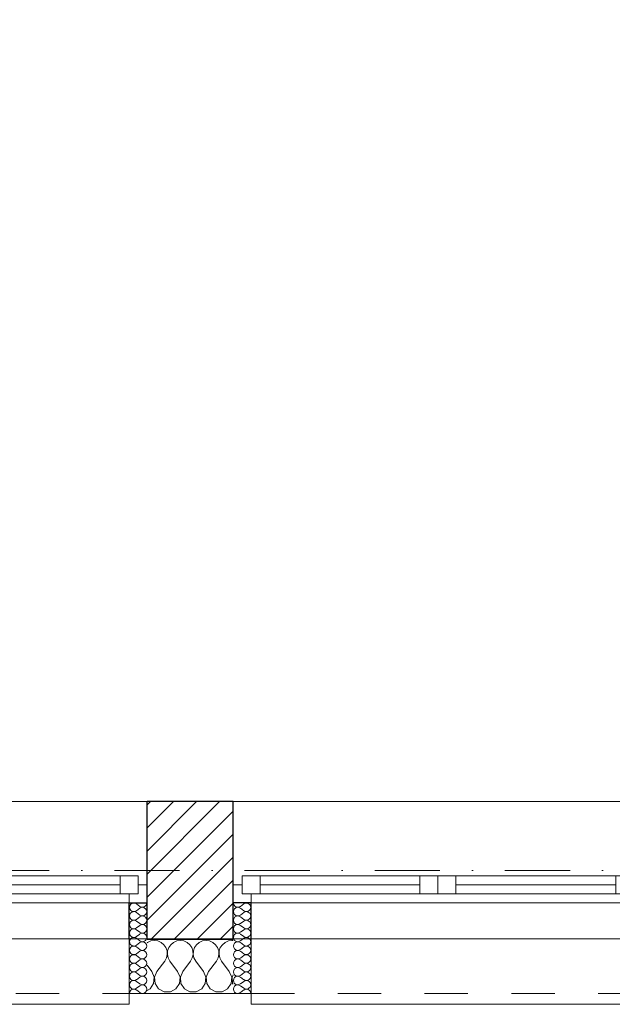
# Model space of a CAD drawing. Header units: millimetres. Extents: x 172139 to 266886, y 98118 to 138225.
# Tile 51 of 123: x 210056 to 211695, y 106825 to 109546. Entities that reach past the tile are written whole.
import ezdxf

# ---------------------------------------------------------------- set-up
doc = ezdxf.new("R2010")
doc.units = ezdxf.units.MM
doc.header["$MEASUREMENT"] = 0
doc.linetypes.add('Kropki i Kreski', pattern=[360, 180, -90, 0, -90])
doc.linetypes.add('Przerywana', pattern=[240, 120, -120])
for name, color, linetype in [('Konstrukcja - Siatki mod', 7, 'Continuous'), ('KR_INW', 7, 'Continuous'), ('NAPIS_SODON', 7, 'Continuous'), ('Okna ArchiCADa', 7, 'Continuous')]:
    doc.layers.add(name, color=color, linetype=linetype)
doc.layers.add('Konstrukcja - Siatki mod_Nr_pióra__48', color=7, linetype='Continuous', lineweight=15, true_color=0xa80f02)
doc.layers.add('KR_INW_Nr_pióra__102', color=7, linetype='Continuous', lineweight=5, true_color=0xcccccc)
for name, color, linetype, lineweight in [('KR_INW_Nr_pióra__101', 252, 'Continuous', 5), ('KR_INW_Nr_pióra__27', 7, 'Continuous', 25), ('KR_INW_Nr_pióra__47', 7, 'Continuous', 15), ('NAPIS_SODON_Nr_pióra__1', 7, 'Continuous', 13), ('Okna ArchiCADa_Nr_pióra__1', 7, 'Continuous', 13), ('Okna ArchiCADa_Nr_pióra__27', 7, 'Continuous', 25)]:
    doc.layers.add(name, color=color, linetype=linetype, lineweight=lineweight)

# ---------------------------------------------------------------- blocks, each defined once
blk = doc.blocks.new('Strop_1', base_point=(179225, 121523.3))
at = {"layer": 'NAPIS_SODON_Nr_pióra__1', "linetype": 'Continuous', "flags": 128}
blk.add_lwpolyline([(179225, 121523.3), (179225.9, 107003.8), (250898.3, 107008.3), (250897.4, 121527.8)], close=True, dxfattribs=at)
blk = doc.blocks.new('*X158')
at = {"layer": 'KR_INW_Nr_pióra__102', "linetype": 'Continuous'}
for p, q in [((210409.8, 106996.2), (210408.5, 106995.1)), ((210418.8, 107000.2), (210409.8, 106996.2)), ((210428.6, 107001.6), (210418.8, 107000.2)), ((210438.3, 107000.2), (210428.6, 107001.6)), ((210447.3, 106996.2), (210438.3, 107000.2)), ((210454.9, 106989.9), (210447.3, 106996.2)), ((210460.5, 106981.8), (210454.9, 106989.9)), ((210463.7, 106972.5), (210460.5, 106981.8)), ((210468.1, 106981.8), (210464.9, 106972.5)), ((210473.6, 106989.9), (210468.1, 106981.8)), ((210481.2, 106996.2), (210473.6, 106989.9)), ((210490.2, 107000.2), (210481.2, 106996.2)), ((210500, 107001.6), (210490.2, 107000.2)), ((210509.8, 107000.2), (210500, 107001.6)), ((210518.8, 106996.2), (210509.8, 107000.2)), ((210526.4, 106989.9), (210518.8, 106996.2)), ((210531.9, 106981.8), (210526.4, 106989.9)), ((210535.1, 106972.5), (210531.9, 106981.8)), ((210539.5, 106981.8), (210536.3, 106972.5)), ((210545.1, 106989.9), (210539.5, 106981.8)), ((210552.7, 106996.2), (210545.1, 106989.9)), ((210561.7, 107000.2), (210552.7, 106996.2)), ((210571.4, 107001.6), (210561.7, 107000.2)), ((210581.2, 107000.2), (210571.4, 107001.6)), ((210590.2, 106996.2), (210581.2, 107000.2)), ((210597.8, 106989.9), (210590.2, 106996.2)), ((210603.4, 106981.8), (210597.8, 106989.9)), ((210606.5, 106972.5), (210603.4, 106981.8)), ((210610.9, 106981.8), (210607.8, 106972.5)), ((210616.5, 106989.9), (210610.9, 106981.8)), ((210624.1, 106996.2), (210616.5, 106989.9)), ((210633.1, 107000.2), (210624.1, 106996.2)), ((210642.9, 107001.6), (210633.1, 107000.2)), ((210646.1, 107001.1), (210642.9, 107001.6)), ((210457.1, 106944.4), (210461.9, 106953.1)), ((210461.9, 106953.1), (210464.1, 106962.6)), ((210464.1, 106962.6), (210463.7, 106972.5)), ((210464.9, 106972.5), (210464.4, 106962.6)), ((210464.4, 106962.6), (210466.7, 106953.1)), ((210466.7, 106953.1), (210471.4, 106944.4)), ((210528.6, 106944.4), (210533.3, 106953.1)), ((210533.3, 106953.1), (210535.6, 106962.6)), ((210535.6, 106962.6), (210535.1, 106972.5)), ((210536.3, 106972.5), (210535.9, 106962.6)), ((210535.9, 106962.6), (210538.1, 106953.1)), ((210538.1, 106953.1), (210542.9, 106944.4)), ((210600, 106944.4), (210604.8, 106953.1)), ((210604.8, 106953.1), (210607, 106962.6)), ((210607, 106962.6), (210606.5, 106972.5)), ((210607.8, 106972.5), (210607.3, 106962.6)), ((210607.3, 106962.6), (210609.5, 106953.1)), ((210609.5, 106953.1), (210614.3, 106944.4)), ((210421.4, 106915.9), (210408.5, 106933.1)), ((210435.7, 106915.9), (210457.1, 106944.4)), ((210492.9, 106915.9), (210471.4, 106944.4)), ((210507.1, 106915.9), (210528.6, 106944.4)), ((210564.3, 106915.9), (210542.9, 106944.4)), ((210578.6, 106915.9), (210600, 106944.4)), ((210635.7, 106915.9), (210614.3, 106944.4)), ((210428.2, 106899.8), (210421.4, 106915.9)), ((210426.5, 106882.5), (210428.2, 106899.8)), ((210435.7, 106915.9), (210429, 106899.8)), ((210429, 106899.8), (210430.6, 106882.5)), ((210499.6, 106899.8), (210492.9, 106915.9)), ((210497.9, 106882.5), (210499.6, 106899.8)), ((210507.1, 106915.9), (210500.4, 106899.8)), ((210500.4, 106899.8), (210502.1, 106882.5)), ((210571, 106899.8), (210564.3, 106915.9)), ((210569.4, 106882.5), (210571, 106899.8)), ((210578.6, 106915.9), (210571.8, 106899.8)), ((210571.8, 106899.8), (210573.5, 106882.5)), ((210642.4, 106899.8), (210635.7, 106915.9)), ((210640.8, 106882.5), (210642.4, 106899.8)), ((210646.1, 106906.4), (210643.3, 106899.8)), ((210643.3, 106899.8), (210644.9, 106882.5)), ((210416.9, 106868), (210426.5, 106882.5)), ((210430.6, 106882.5), (210440.3, 106868)), ((210488.3, 106868), (210497.9, 106882.5)), ((210502.1, 106882.5), (210511.7, 106868)), ((210559.7, 106868), (210569.4, 106882.5)), ((210573.5, 106882.5), (210583.1, 106868)), ((210631.2, 106868), (210640.8, 106882.5)), ((210644.9, 106882.5), (210646.1, 106880.8)), ((210408.5, 106863.5), (210416.9, 106868)), ((210440.3, 106868), (210455.6, 106859.8)), ((210455.6, 106859.8), (210473, 106859.8)), ((210473, 106859.8), (210488.3, 106868)), ((210511.7, 106868), (210527, 106859.8)), ((210527, 106859.8), (210544.4, 106859.8)), ((210544.4, 106859.8), (210559.7, 106868)), ((210583.1, 106868), (210598.4, 106859.8)), ((210598.4, 106859.8), (210615.8, 106859.8)), ((210615.8, 106859.8), (210631.2, 106868))]:
    blk.add_line(p, q, dxfattribs=at)
blk = doc.blocks.new('*X195')
at = {"layer": 'KR_INW_Nr_pióra__102', "linetype": 'Continuous'}
for p, q in [((210388.2, 107095.6), (210378.7, 107102.8)), ((210388.2, 107090.9), (210378.7, 107083.7)), ((210388.2, 107071.8), (210378.7, 107079)), ((210388.2, 107067), (210378.7, 107059.9)), ((210388.2, 107048), (210378.7, 107055.1)), ((210388.2, 107043.2), (210378.7, 107036.1)), ((210388.2, 107024.2), (210378.7, 107031.3)), ((210388.2, 107019.4), (210378.7, 107012.3)), ((210388.2, 107000.4), (210378.7, 107007.5)), ((210388.2, 106995.6), (210378.7, 106988.5)), ((210388.2, 106976.6), (210378.7, 106983.7)), ((210388.2, 106971.8), (210378.7, 106964.7)), ((210388.2, 106952.8), (210378.7, 106959.9)), ((210388.2, 106948), (210378.7, 106940.9)), ((210388.2, 106929), (210378.7, 106936.1)), ((210388.2, 106924.2), (210378.7, 106917)), ((210388.2, 106905.1), (210378.7, 106912.3)), ((210388.2, 106900.4), (210378.7, 106893.2)), ((210388.2, 106881.3), (210378.7, 106888.5)), ((210388.2, 106876.6), (210378.7, 106869.4)), ((210388.2, 106857.5), (210378.7, 106864.7))]:
    blk.add_line(p, q, dxfattribs=at)
for centre, start, end in [((210371.6, 107093.2), 53.1301, 180), ((210371.6, 107093.2), 180, 306.8699), ((210395.4, 107105.1), 233.1301, 0), ((210395.4, 107081.3), 233.1301, 126.8699), ((210371.6, 107069.4), 53.1301, 180), ((210371.6, 107069.4), 180, 306.8699), ((210395.4, 107057.5), 233.1301, 126.8699), ((210371.6, 107045.6), 53.1301, 180), ((210371.6, 107045.6), 180, 306.8699), ((210371.6, 107021.8), 53.1301, 180), ((210395.4, 107033.7), 233.1301, 126.8699), ((210371.6, 107021.8), 180, 306.8699), ((210371.6, 106998), 53.1301, 180), ((210395.4, 107009.9), 233.1301, 126.8699), ((210371.6, 106998), 180, 306.8699), ((210371.6, 106974.2), 53.1301, 180), ((210395.4, 106986.1), 233.1301, 126.8699), ((210371.6, 106974.2), 180, 306.8699), ((210371.6, 106950.4), 53.1301, 180), ((210395.4, 106962.3), 233.1301, 126.8699), ((210371.6, 106950.4), 180, 306.8699), ((210371.6, 106926.6), 53.1301, 180), ((210371.6, 106926.6), 180, 306.8699), ((210395.4, 106938.5), 233.1301, 126.8699), ((210395.4, 106914.7), 233.1301, 126.8699), ((210371.6, 106902.8), 53.1301, 180), ((210371.6, 106902.8), 180, 306.8699), ((210395.4, 106890.9), 233.1301, 126.8699), ((210371.6, 106879), 53.1301, 180), ((210371.6, 106879), 180, 306.8699), ((210395.4, 106867), 233.1301, 126.8699), ((210371.6, 106855.1), 53.1301, 180)]:
    blk.add_arc(centre, 11.9, start, end, dxfattribs=at)
blk = doc.blocks.new('*X196')
at = {"layer": 'KR_INW_Nr_pióra__102', "linetype": 'Continuous'}
for p, q in [((210666.3, 107095.6), (210675.8, 107102.8)), ((210666.3, 107090.9), (210675.8, 107083.7)), ((210666.3, 107071.8), (210675.8, 107079)), ((210666.3, 107067), (210675.8, 107059.9)), ((210666.3, 107048), (210675.8, 107055.1)), ((210666.3, 107043.2), (210675.8, 107036.1)), ((210666.3, 107024.2), (210675.8, 107031.3)), ((210666.3, 107019.4), (210675.8, 107012.3)), ((210666.3, 107000.4), (210675.8, 107007.5)), ((210666.3, 106995.6), (210675.8, 106988.5)), ((210666.3, 106976.6), (210675.8, 106983.7)), ((210666.3, 106971.8), (210675.8, 106964.7)), ((210666.3, 106952.8), (210675.8, 106959.9)), ((210666.3, 106948), (210675.8, 106940.9)), ((210666.3, 106929), (210675.8, 106936.1)), ((210666.3, 106924.2), (210675.8, 106917)), ((210666.3, 106905.1), (210675.8, 106912.3)), ((210666.3, 106900.4), (210675.8, 106893.2)), ((210666.3, 106881.3), (210675.8, 106888.5)), ((210666.3, 106876.6), (210675.8, 106869.4)), ((210666.3, 106857.5), (210675.8, 106864.7))]:
    blk.add_line(p, q, dxfattribs=at)
for centre, start, end in [((210659.1, 107105.1), 180, 306.8699), ((210659.1, 107081.3), 53.1301, 306.8699), ((210683, 107093.2), 0, 126.8699), ((210683, 107093.2), 233.1301, 0), ((210659.1, 107057.5), 53.1301, 306.8699), ((210683, 107069.4), 0, 126.8699), ((210683, 107069.4), 233.1301, 0), ((210659.1, 107033.7), 53.1301, 306.8699), ((210683, 107045.6), 0, 126.8699), ((210683, 107045.6), 233.1301, 0), ((210683, 107021.8), 0, 126.8699), ((210659.1, 107009.9), 53.1301, 306.8699), ((210683, 107021.8), 233.1301, 0), ((210683, 106998), 0, 126.8699), ((210659.1, 106986.1), 53.1301, 306.8699), ((210683, 106998), 233.1301, 0), ((210683, 106974.2), 0, 126.8699), ((210659.1, 106962.3), 53.1301, 306.8699), ((210683, 106974.2), 233.1301, 0), ((210683, 106950.4), 0, 126.8699), ((210659.1, 106938.5), 53.1301, 306.8699), ((210659.1, 106914.7), 53.1301, 306.8699), ((210683, 106950.4), 233.1301, 0), ((210683, 106926.6), 0, 126.8699), ((210683, 106926.6), 233.1301, 0), ((210659.1, 106890.9), 53.1301, 306.8699), ((210683, 106902.8), 0, 126.8699), ((210683, 106902.8), 233.1301, 0), ((210659.1, 106867), 53.1301, 306.8699), ((210683, 106879), 0, 126.8699), ((210683, 106879), 233.1301, 0), ((210683, 106855.1), 0, 126.8699)]:
    blk.add_arc(centre, 11.9, start, end, dxfattribs=at)
blk = doc.blocks.new('Okno dwuskrzydłowe 19_5')
at = {"layer": 'Okna ArchiCADa_Nr_pióra__1', "linetype": 'Continuous'}
for p, q in [((-566.8, 230), (566.8, 230)), ((-566.8, 0), (-541.8, 0)), ((-541.8, 25), (-491.8, 25)), ((-541.8, -25), (-541.8, 25)), ((-541.8, 0), (-541.8, -25)), ((-491.8, 25), (-50, 25)), ((-491.8, 25), (-491.8, -25)), ((-491.8, 25), (-50, 25)), ((-491.8, 0), (-50, 0)), ((-50, -25), (-50, 25)), ((-50, 25), (0, 25)), ((0, 25), (0, -25)), ((0, 25), (50, 25)), ((0, -25), (0, 25)), ((50, 25), (491.8, 25)), ((50, 25), (50, -25)), ((50, 25), (491.8, 25)), ((50, 0), (491.8, 0)), ((491.8, -25), (491.8, 25)), ((491.8, 25), (541.8, 25)), ((541.8, 25), (541.8, -25)), ((541.8, -25), (541.8, 0)), ((541.8, 0), (566.8, 0)), ((-541.8, -25), (-516.8, -25)), ((-491.8, -25), (-541.8, -25)), ((-516.8, -25), (-516.8, -50)), ((-50, -25), (-491.8, -25)), ((0, -25), (-50, -25)), ((50, -25), (0, -25)), ((491.8, -25), (50, -25)), ((541.8, -25), (491.8, -25)), ((516.8, -50), (516.8, -25)), ((516.8, -25), (541.8, -25)), ((-516.8, -50), (-566.8, -50)), ((0, -50), (-516.8, -50)), ((516.8, -50), (0, -50)), ((566.8, -50), (516.8, -50)), ((-516.8, -300), (-516.8, -330)), ((516.8, -330), (516.8, -300)), ((-516.8, -330), (516.8, -330))]:
    blk.add_line(p, q, dxfattribs=at)
at = {"layer": 'Okna ArchiCADa_Nr_pióra__1', "linetype": 'Przerywana'}
blk.add_line((-516.8, -300), (516.8, -300), dxfattribs=at)
at = {"layer": 'Okna ArchiCADa_Nr_pióra__27', "linetype": 'Continuous'}
for p, q in [((-566.8, -50), (-566.8, 0)), ((566.8, -50), (566.8, 0)), ((-516.8, -50), (-566.8, -50)), ((516.8, -50), (566.8, -50))]:
    blk.add_line(p, q, dxfattribs=at)
blk = doc.blocks.new('Ściana_3', base_point=(179075.1, 106855.1))
at = {"layer": 'KR_INW_Nr_pióra__101', "linetype": 'Continuous'}
h = blk.add_hatch(dxfattribs=at)
h.set_pattern_fill('Cegła_licówka', color=256, style=0, pattern_type=2)
h.set_pattern_definition([(45, (0, 0), (-31.819804, 31.819804), [])])
h.paths.add_polyline_path([(210646.1, 107385.1), (210408.5, 107385.1), (210408.5, 107155.1), (210408.5, 107105.1), (210408.5, 107005.1), (210646.1, 107005.1), (210646.1, 107105.1), (210646.1, 107155.1)])
at = {"layer": 'KR_INW_Nr_pióra__27', "linetype": 'Continuous'}
for p, q in [((210408.5, 107155.1), (210408.5, 107385.1)), ((210646.1, 107155.1), (210646.1, 107385.1)), ((210408.5, 107105.1), (210408.5, 107155.1)), ((210646.1, 107105.1), (210646.1, 107155.1)), ((210358.5, 107005.1), (210358.5, 107105.1)), ((210358.5, 107105.1), (210408.5, 107105.1)), ((210408.5, 107005.1), (210408.5, 107105.1)), ((210646.1, 107005.1), (210646.1, 107105.1)), ((210696.1, 107105.1), (210646.1, 107105.1)), ((210696.1, 107005.1), (210696.1, 107105.1)), ((210408.5, 107005.1), (210646.1, 107005.1))]:
    blk.add_line(p, q, dxfattribs=at)
at = {"layer": 'KR_INW_Nr_pióra__27', "linetype": 'Continuous', "flags": 128}
blk.add_lwpolyline([(210646.1, 107385.1), (210408.5, 107385.1)], dxfattribs=at)
at = {"layer": 'KR_INW_Nr_pióra__47', "linetype": 'Continuous'}
for p, q in [((210408.5, 107105.1), (210358.5, 107105.1)), ((210358.5, 107105.1), (210358.5, 106855.1)), ((210646.1, 107105.1), (210696.1, 107105.1)), ((210696.1, 107105.1), (210696.1, 106855.1)), ((210358.5, 106855.1), (210358.5, 107005.1)), ((210696.1, 106855.1), (210696.1, 107005.1)), ((210408.5, 106855.1), (210358.5, 106855.1)), ((210646.1, 106855.1), (210696.1, 106855.1))]:
    blk.add_line(p, q, dxfattribs=at)
at = {"layer": 'KR_INW_Nr_pióra__47', "linetype": 'Continuous', "flags": 128}
blk.add_lwpolyline([(210408.5, 106855.1), (210646.1, 106855.1)], dxfattribs=at)
at = {"layer": 'KR_INW'}
for name in ['*X195', '*X196', '*X158']:
    blk.add_blockref(name, (0, 0), dxfattribs=at)
at = {"layer": 'Okna ArchiCADa', "color": 21, "linetype": 'Continuous', "lineweight": 13, "true_color": 0xff9955, "zscale": 1000}
for p in [(209841.7, 107155.1), (211212.8, 107155.1)]:
    blk.add_blockref('Okno dwuskrzydłowe 19_5', p, dxfattribs=at)
blk = doc.blocks.new('Standardowy znacznik siatki_10')
at = {"layer": 'Konstrukcja - Siatki mod_Nr_pióra__48', "linetype": 'Kropki i Kreski'}
blk.add_line((1000, 0), (72912, 0), dxfattribs=at)

msp = doc.modelspace()

# ---------------------------------------------------------------- block references
at = {"layer": 'Konstrukcja - Siatki mod', "color": 8, "linetype": 'Continuous', "lineweight": 13, "zscale": 1000}
msp.add_blockref('Standardowy znacznik siatki_10', (177989.3, 107195.1), dxfattribs=at)
at = {"layer": 'KR_INW'}
msp.add_blockref('Ściana_3', (179075.1, 106855.1), dxfattribs=at)
at = {"layer": 'NAPIS_SODON', "linetype": 'Continuous'}
msp.add_blockref('Strop_1', (179225, 121523.3), dxfattribs=at)

doc.saveas('drawing.dxf')
